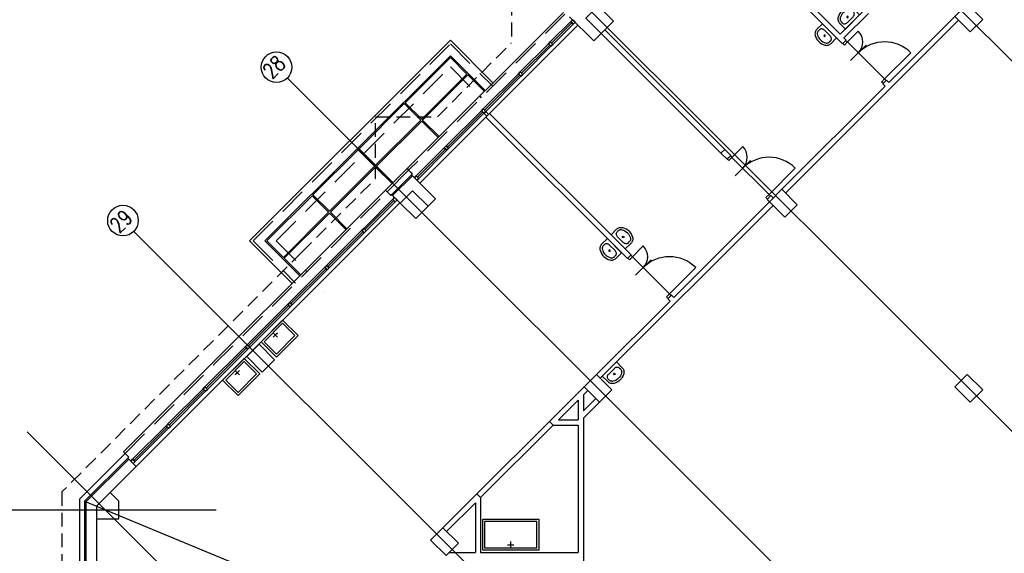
# Model space of a CAD drawing. Header units: centimetres. Extents: x -228435 to 111511, y -89367 to 428125.
# Tile 199 of 219: x -72505 to -49969, y 111798 to 124026. Entities that reach past the tile are written whole.
import ezdxf

# ---------------------------------------------------------------- set-up
doc = ezdxf.new("R2010")
doc.units = ezdxf.units.CM
doc.header["$LTSCALE"] = 50
doc.linetypes.add('DASHDOT2', pattern=[12.7, 6.35, -3.175, 0, -3.175])
doc.linetypes.add('HIDDEN', pattern=[9.525, 6.35, -3.175])
doc.layers.get('0').update_dxf_attribs({"color": 8})
for name, color, linetype in [('ARCH_INFO_OSIE_IST', 8, 'DASHDOT2'), ('ARCH_INFO_OSIE_OPISY_IST', 8, 'Continuous'), ('ARCH_MUROWANE_IST', 8, 'Continuous'), ('ARCH_NIEWIDOK_IST', 8, 'HIDDEN'), ('ARCH_OTWORY_WENTYLACJA_IST', 8, 'Continuous'), ('ARCH_WIDOK_IST', 8, 'Continuous'), ('ARCH_WYPOSAŻENIE_SANITARNE_IST', 8, 'Continuous'), ('ARCH_ŚLUSARKA_DRZWI_IST', 8, 'Continuous'), ('ARCH_ŚLUSARKA_OKNA_IST', 8, 'Continuous'), ('ARCH_ŻELBET_IST', 8, 'Continuous'), ('Osie rzutów$0$ARCH_INFO_OSIE_OPISY_IST', 8, 'Continuous')]:
    doc.layers.add(name, color=color, linetype=linetype)
doc.styles.add('ROMANS-250-CM', font='romans.shx', dxfattribs={"width": 0.8, "height": 50})

# ---------------------------------------------------------------- blocks, each defined once
blk = doc.blocks.new('umywalka')
at = {"ltscale": 0.3}
for p, q in [((0, -23), (0, 23)), ((0, 23), (17.8, 23)), ((7.2, -9.1), (7.2, 9.1)), ((7.2, 9.1), (7.2, 9.1)), ((14.3, 18), (17.8, 18)), ((14.3, -18), (17.8, -18)), ((0, -23), (17.8, -23))]:
    blk.add_line(p, q, dxfattribs=at)
for points in [[(17.8, 23), (19.8, 22.9), (21.7, 22.5), (23.6, 21.9), (25.4, 21), (27, 20), (28.4, 18.7), (29.7, 17.3), (30.8, 15.7)], [(7.2, 9.1), (7.3, 10.8), (7.7, 12.5), (8.4, 14), (9.3, 15.4), (10.3, 16.5), (11.5, 17.3), (12.9, 17.8), (14.3, 18)], [(17.8, 18), (19.1, 17.9), (20.3, 17.7), (21.5, 17.3), (22.6, 16.7), (23.7, 16.1), (24.6, 15.3), (25.4, 14.4), (26.1, 13.3)], [(26.1, 13.3), (27.7, 10.2), (28.8, 6.9), (29.5, 3.5), (29.7, 0), (29.5, -3.5), (28.8, -6.9), (27.7, -10.2), (26.1, -13.3)], [(30.8, 15.7), (32.6, 12), (33.9, 8.1), (34.7, 4.1), (35, 0), (34.7, -4.1), (33.9, -8.1), (32.6, -12), (30.8, -15.7)], [(14.3, -18), (12.9, -17.8), (11.5, -17.3), (10.3, -16.5), (9.3, -15.4), (8.4, -14), (7.7, -12.5), (7.3, -10.8), (7.2, -9.1)], [(26.1, -13.3), (25.4, -14.4), (24.6, -15.3), (23.7, -16.1), (22.6, -16.7), (21.5, -17.3), (20.3, -17.7), (19.1, -17.9), (17.8, -18)], [(30.8, -15.7), (29.7, -17.3), (28.4, -18.7), (27, -20), (25.4, -21), (23.6, -21.9), (21.7, -22.5), (19.8, -22.9), (17.8, -23)]]:
    blk.add_lwpolyline(points, dxfattribs=at)
blk.add_circle((16.1, 0), 1.75, dxfattribs=at)
blk = doc.blocks.new('Osie rzutów')
at = {"layer": 'ARCH_INFO_OSIE_IST', "ltscale": 10}
for p, q in [((8927.4, 19646.5), (4880.9, 15600)), ((9351.6, 19222.2), (5514.5, 15385)), ((9775.9, 18797.9), (6114.5, 15136.5)), ((6324.6, 17617.4), (8540.8, 15401.2)), ((5900.4, 17193.2), (8116.6, 14977)), ((5476.1, 16768.9), (9015.7, 13229.3)), ((5124.7, 16417.5), (6407.4, 15134.7)), ((4880.9, 15958.4), (5239.1, 15600.1)), ((5012.1, 15799.1), (5723.8, 15504.3)), ((4806.6, 15779.2), (5313.4, 15779.2))]:
    blk.add_line(p, q, dxfattribs=at)
at = {"layer": 'ARCH_INFO_OSIE_OPISY_IST'}
for centre in [(5451.4, 16793.6), (5099.9, 16442.2)]:
    blk.add_circle(centre, 35, dxfattribs=at)
at = {"layer": 'ARCH_INFO_OSIE_OPISY_IST', "style": 'ROMANS-250-CM', "width": 0.8}
for s, p in [('28', (5440.9, 16764.6)), ('29', (5091, 16411.4))]:
    blk.add_text(s, height=35, rotation=45, dxfattribs=at).set_placement(p)

msp = doc.modelspace()

# ---------------------------------------------------------------- linework, layer by layer
at = {"layer": 'ARCH_MUROWANE_IST', "ltscale": 4}
for p, q in [((-53806.60523, 123608.20261, 630), (-56913.25648, 126714.85387, 630)), ((-53724.2049, 123695.50791, 630), (-56828.40367, 126799.70668, 630)), ((-53165.59054, 124254.12227, 630), (-53724.2049, 123695.50791, 630)), ((-59918.4603, 124091.48771, 630), (-59366.91701, 123539.94442, 630)), ((-51015.98592, 124013.70596, 630), (-54975.7839, 120053.90799, 630)), ((-53080.73773, 124169.26945, 630), (-53639.35208, 123610.6551, 630)), ((-51100.83874, 124098.55877, 630), (-52614.04725, 122585.35026, 630)), ((-59197.21138, 123709.65005, 630), (-59366.91701, 123539.94442, 630)), ((-53809.05771, 123610.6551, 630), (-53724.2049, 123525.80228, 630)), ((-53724.2049, 123525.80228, 630), (-53671.17189, 123472.76927, 630)), ((-53671.17189, 123472.76927, 630), (-53586.31907, 123557.62209, 630)), ((-53586.31907, 123557.62209, 630), (-53639.35208, 123610.6551, 630)), ((-52751.93307, 122553.53046, 630), (-52667.08026, 122638.38327, 630)), ((-52667.08026, 122638.38327, 630), (-52614.04725, 122585.35026, 630)), ((-52698.90006, 122500.49745, 630), (-55060.63671, 120138.7608, 630)), ((-52751.93307, 122553.53046, 630), (-52698.90006, 122500.49745, 630)), ((-61834.71968, 121793.39067, 630), (-61749.86686, 121878.24348, 630)), ((-61834.71968, 121793.39067, 630), (-58592.63509, 118551.30608, 630)), ((-61749.86686, 121878.24348, 630), (-58507.78227, 118636.15889, 630)), ((-56453.63707, 120966.07573, 630), (-56368.78426, 121050.92855, 630)), ((-56368.78426, 121050.92855, 630), (-56230.89844, 120913.04273, 630)), ((-56315.75125, 120828.18991, 630), (-56453.63707, 120966.07573, 630)), ((-56453.63707, 120966.07573, 630), (-56453.63707, 120966.07573, 630)), ((-56230.89844, 120913.04273, 630), (-56315.75125, 120828.18991, 630)), ((-64097.46138, 120082.19226, 630), (-63602.48663, 120577.167, 630)), ((-63602.48663, 120577.167, 630), (-63539.74495, 120514.42533, 630)), ((-63602.48663, 120577.167, 630), (-63529.95919, 120504.63957, 630)), ((-63602.48663, 120577.167, 630), (-63545.67633, 120520.35671, 630)), ((-63602.48663, 120577.167, 630), (-63517.63382, 120492.31419, 630)), ((-63602.48663, 120577.167, 630), (-63517.63382, 120492.31419, 630)), ((-63602.48663, 120577.167, 630), (-63517.63382, 120492.31419, 630)), ((-64012.60856, 119997.33944, 630), (-63538.84702, 120471.10099, 630)), ((-63970.18216, 119997.33944, 630), (-63517.63382, 120449.88778, 630)), ((-63517.63382, 120492.31419, 630), (-63545.91809, 120464.02992, 630)), ((-63538.84702, 120471.10099, 630), (-62987.30373, 119919.5577, 630)), ((-64097.46138, 120082.19226, 630), (-64012.60856, 119997.33944, 630)), ((-64097.46138, 120082.19226, 630), (-64012.60856, 119997.33944, 630)), ((-64097.46138, 120082.19226, 630), (-64012.60856, 119997.33944, 630)), ((-64097.46138, 120082.19226, 630), (-64012.60856, 119997.33944, 630)), ((-64097.46138, 120082.19226, 630), (-64012.60856, 119997.33944, 630)), ((-64097.46138, 120082.19226, 630), (-64012.60856, 119997.33944, 630)), ((-64012.60856, 119997.33944, 630), (-63984.32429, 120025.62372, 630)), ((-63991.39536, 120018.55265, 630), (-63793.40546, 119820.56275, 630)), ((-63157.00936, 119749.85207, 630), (-62987.30373, 119919.5577, 630)), ((-55311.65962, 119993.80391, 630), (-55396.51243, 119908.9511, 630)), ((-55396.51243, 119908.9511, 630), (-55343.47943, 119855.91809, 630)), ((-55311.65962, 119993.80391, 630), (-55258.62661, 119940.7709, 630)), ((-55258.62661, 119771.06527, 630), (-59218.42459, 115811.2673, 630)), ((-55343.47943, 119855.91809, 630), (-57535.51045, 117663.88707, 630)), ((-58507.78227, 118636.15889, 630), (-58592.63509, 118551.30608, 630)), ((-58507.78227, 118636.15889, 630), (-58592.63509, 118551.30608, 630)), ((-57588.54346, 117716.92007, 630), (-57673.39627, 117632.06726, 630)), ((-57588.54346, 117716.92007, 630), (-57535.51045, 117663.88707, 630)), ((-57620.36326, 117579.03425, 630), (-59303.2774, 115896.12011, 630)), ((-57673.39627, 117632.06726, 630), (-57620.36326, 117579.03425, 630)), ((-59586.12011, 115613.2774, 630), (-60378.07971, 114821.31781, 630)), ((-59501.2673, 115528.42459, 630), (-59599.60208, 115430.08981, 630)), ((-59599.60208, 115430.08981, 630), (-59599.60208, 115062.39428, 630)), ((-59719.60208, 115310.08981, 630), (-60173.22689, 114856.46499, 630)), ((-59719.60208, 115310.08981, 630), (-59719.60208, 114856.46499, 630)), ((-59317.41954, 115344.57682, 630), (-59599.60208, 115062.39428, 630)), ((-59232.56672, 115259.72401, 630), (-59599.60208, 114892.68866, 630)), ((-60378.07971, 114821.31781, 630), (-60293.22689, 114736.46499, 630)), ((-60293.22689, 114736.46499, 630), (-59719.60208, 114736.46499, 630)), ((-60173.22689, 114856.46499, 630), (-59719.60208, 114856.46499, 630)), ((-59719.60208, 114736.46499, 630), (-59719.60208, 111820.96067, 630)), ((-59599.60208, 114892.68866, 630), (-59599.60208, 109720.96067, 630)), ((-70093.72688, 114085.92675, 630), (-71139.60208, 113040.05156, 630)), ((-70093.72688, 114085.92675, 630), (-70008.87407, 114001.07394, 630)), ((-70008.87407, 114001.07394, 630), (-71019.60208, 112990.34593, 630)), ((-70008.87407, 113958.64753, 630), (-70989.60208, 112977.91952, 630)), ((-69817.95524, 113810.15511, 630), (-70749.60208, 112878.50827, 630)), ((-70030.08727, 113979.86074, 630), (-69839.16844, 113788.9419, 630)), ((-62039.78064, 113159.61687, 630), (-62817.5981, 112381.79941, 630)), ((-62039.78064, 113159.61687, 630), (-61954.92783, 113074.76406, 630)), ((-71139.60208, 113040.05156, 630), (-71139.60208, 108990.96067, 630)), ((-71019.60208, 112990.34593, 630), (-71019.60208, 108990.96067, 630)), ((-70989.60208, 112977.91952, 630), (-70989.60208, 109020.96067, 630)), ((-62074.92783, 112954.76406, 630), (-62732.74529, 112296.9466, 630)), ((-62074.92783, 112954.76406, 630), (-62074.92783, 111820.96067, 630)), ((-61954.92783, 113074.76406, 630), (-61954.92783, 111820.96067, 630)), ((-70749.60208, 112878.50827, 630), (-70749.60208, 109590.96067, 630)), ((-62671.33006, 111820.96067, 630), (-62074.92783, 111820.96067, 630)), ((-61954.92783, 111820.96067, 630), (-59719.60208, 111820.96067, 630))]:
    msp.add_line(p, q, dxfattribs=at)
at = {"layer": 'ARCH_NIEWIDOK_IST'}
for p, q in [((-61247.82126, 124911.73178, 630), (-61247.82126, 123497.51822, 630)), ((-62944.87753, 121800.46195, 630), (-61247.82126, 123497.51822, 630)), ((-64359.0911, 120386.24838, 630), (-64359.0911, 121800.46195, 630)), ((-64359.0911, 121800.46195, 630), (-62944.87753, 121800.46195, 630)), ((-66049.07609, 118696.26297, 630), (-64359.0911, 120386.24796, 630)), ((-66049.07609, 118696.26297, 630), (-71539.60208, 113205.73698, 630)), ((-71539.60208, 113205.73698, 630), (-71539.60208, 102990.96067, 630))]:
    msp.add_line(p, q, dxfattribs=at)
at = {"layer": 'ARCH_NIEWIDOK_IST', "ltscale": 2}
for p, q in [((-60024.52632, 124155.12732, 630), (-63602.48663, 120577.167, 630)), ((-67159.23374, 118957.89248, 630), (-62647.89248, 123469.23374, 630)), ((-62647.89248, 123469.23374, 630), (-61679.15619, 122500.49745, 630)), ((-66635.97472, 118957.89248, 630), (-62647.89248, 122945.97472, 630)), ((-62647.89248, 122945.97472, 630), (-61940.78569, 122238.86794, 630)), ((-70093.72688, 114085.92675, 630), (-64097.46138, 120082.19226, 630)), ((-67159.23374, 118957.89248, 630), (-66190.49745, 117989.15619, 630)), ((-66635.97472, 118957.89248, 630), (-65928.86794, 118250.78569, 630))]:
    msp.add_line(p, q, dxfattribs=at)
at = {"layer": 'ARCH_OTWORY_WENTYLACJA_IST'}
for p, q in [((-56368.78426, 121050.92855, 630), (-59112.35857, 123794.50286, 630)), ((-56453.63707, 120966.07573, 630), (-59197.21138, 123709.65005, 630)), ((-62039.78064, 113159.61687, 630), (-60378.07971, 114821.31781, 630)), ((-61954.92783, 113074.76406, 630), (-60293.22689, 114736.46499, 630))]:
    msp.add_line(p, q, dxfattribs=at)
at = {"layer": 'ARCH_WIDOK_IST'}
for p, q in [((-60059.88166, 124190.48266, 630), (-63637.84197, 120612.52234, 630)), ((-59727.54147, 123900.56888, 630), (-63347.92819, 120280.18216, 630)), ((-67244.08655, 118957.89248, 630), (-62647.89248, 123554.08655, 630)), ((-62647.89248, 123554.08655, 630), (-61672.08512, 122578.2792, 630)), ((-66890.53316, 118957.89248, 630), (-62647.89248, 123200.53316, 630)), ((-63682.03614, 122123.96309, 630), (-62647.89248, 123158.10676, 630)), ((-62647.89248, 123200.53316, 630), (-61848.86181, 122401.5025, 630)), ((-62647.89248, 123158.10676, 630), (-62269.59035, 122779.80463, 630)), ((-63303.73401, 121745.66096, 630), (-62269.59035, 122779.80463, 630)), ((-63282.52081, 121724.44776, 630), (-62248.37714, 122758.59142, 630)), ((-62248.37714, 122758.59142, 630), (-61870.07502, 122380.2893, 630)), ((-64737.39301, 121068.60622, 630), (-63703.24935, 122102.74988, 630)), ((-63703.24935, 122102.74988, 630), (-63324.94722, 121724.44776, 630)), ((-63682.03614, 122123.96309, 630), (-63303.73401, 121745.66096, 630)), ((-61838.25521, 121924.20542, 630), (-61771.08007, 121857.03028, 630)), ((-64359.0911, 120690.30388, 630), (-63324.94722, 121724.44776, 630)), ((-64337.87768, 120669.09089, 630), (-63303.73401, 121703.23455, 630)), ((-63303.73401, 121703.23455, 630), (-62925.43189, 121324.93243, 630)), ((-63282.52081, 121724.44776, 630), (-62904.21868, 121346.14563, 630)), ((-61880.68162, 121881.77902, 630), (-61813.50647, 121814.60387, 630)), ((-65792.74988, 120013.24935, 630), (-64758.60622, 121047.39301, 630)), ((-64758.60622, 121047.39301, 630), (-64380.30409, 120669.09089, 630)), ((-64737.39301, 121068.60622, 630), (-64359.0911, 120690.3043, 630)), ((-70129.08222, 114121.28209, 630), (-63637.84197, 120612.52234, 630)), ((-65414.44776, 119634.94722, 630), (-64380.30409, 120669.09089, 630)), ((-65393.23455, 119613.73401, 630), (-64359.0911, 120647.87747, 630)), ((-64359.0911, 120647.87789, 630), (-63980.78876, 120269.57555, 630)), ((-64337.87768, 120669.09089, 630), (-63959.57555, 120290.78876, 630)), ((-63637.84197, 120612.52234, 630), (-63602.48663, 120577.167, 630)), ((-64132.81672, 120117.5476, 630), (-64097.46138, 120082.19226, 630)), ((-66848.10676, 118957.89248, 630), (-65813.96309, 119992.03614, 630)), ((-65813.96309, 119992.03614, 630), (-65435.66096, 119613.73401, 630)), ((-65792.74988, 120013.24935, 630), (-65414.44776, 119634.94722, 630)), ((-63800.47653, 119827.63382, 630), (-65455.1064, 118173.00395, 630)), ((-66469.80463, 118579.59035, 630), (-65435.66096, 119613.73401, 630)), ((-66448.59142, 118558.37714, 630), (-65414.44776, 119592.52081, 630)), ((-65414.44776, 119592.52081, 630), (-65036.14563, 119214.21868, 630)), ((-65393.23455, 119613.73401, 630), (-65014.93243, 119235.43189, 630)), ((-67244.08655, 118957.89248, 630), (-66268.2792, 117982.08512, 630)), ((-66890.53316, 118957.89248, 630), (-66091.5025, 118158.86181, 630)), ((-66848.10676, 118957.89248, 630), (-66469.80463, 118579.59035, 630)), ((-66448.59142, 118558.37714, 630), (-66070.2893, 118180.07502, 630)), ((-65455.1064, 118173.00395, 630), (-69817.95524, 113810.15511, 630)), ((-70129.08222, 114121.28209, 630), (-70093.72688, 114085.92675, 630))]:
    msp.add_line(p, q, dxfattribs=at)
at = {"layer": 'ARCH_WYPOSAŻENIE_SANITARNE_IST'}
for p, q in [((-66604.52719, 116853.75839, 630), (-66704.37263, 116753.91295, 630)), ((-66604.52719, 116753.91295, 630), (-66704.37263, 116853.75839, 630)), ((-66654.44991, 116803.83567, 630), (-66604.52719, 116853.75839, 630)), ((-66654.44991, 116803.83567, 630), (-66604.52719, 116753.91295, 630)), ((-67572.39979, 115885.88578, 630), (-67472.55435, 115985.73123, 630)), ((-67472.55435, 115885.88578, 630), (-67572.39979, 115985.73123, 630)), ((-67522.47707, 115935.80851, 630), (-67572.39979, 115885.88578, 630)), ((-67522.47707, 115935.80851, 630), (-67472.55435, 115885.88578, 630)), ((-61265.95876, 111925.80919, 630), (-61265.95876, 112065.54735, 630)), ((-61336.56015, 111994.94596, 630), (-61195.35737, 111994.94596, 630))]:
    msp.add_line(p, q, dxfattribs=at)
at = {"layer": 'ARCH_WYPOSAŻENIE_SANITARNE_IST', "elevation": 630}
for points in [[(-66628.30971, 116292.69386), (-66133.33496, 116787.6686), (-66486.88835, 117141.222), (-66981.8631, 116646.24725)], [(-66628.30971, 116363.40454), (-66204.04564, 116787.6686), (-66486.88835, 117070.51132), (-66911.15242, 116646.24725)], [(-67011.33526, 115909.6683), (-67506.31001, 115414.69355), (-67859.8634, 115768.24694), (-67364.88865, 116263.22169)], [(-67082.04594, 115909.6683), (-67506.31001, 115485.40423), (-67789.15272, 115768.24694), (-67364.88865, 116192.51101)], [(-61915.95876, 111875.80919), (-60615.95876, 111875.80919), (-60615.95876, 112575.80919), (-61915.95876, 112575.80919)], [(-61865.95876, 111925.80919), (-60665.95876, 111925.80919), (-60665.95876, 112525.80919), (-61865.95876, 112525.80919)]]:
    msp.add_lwpolyline(points, close=True, dxfattribs=at)
at = {"layer": 'ARCH_ŚLUSARKA_DRZWI_IST'}
for p, q in [((-53558.0348, 123515.19568, 630), (-53310.54743, 123762.68305, 630)), ((-53558.0348, 123515.19568, 630), (-52709.50667, 122666.66754, 630)), ((-53487.32413, 123090.93161, 630), (-53133.77073, 123444.485, 630)), ((-52709.50667, 122666.66754, 630), (-52108.4659, 123267.70831, 630)), ((-56202.61416, 120870.61632, 630), (-55955.12679, 121118.10369, 630)), ((-56202.61416, 120870.61632, 630), (-55354.08603, 120022.08818, 630)), ((-56131.90349, 120446.35225, 630), (-55778.3501, 120799.90564, 630)), ((-55354.08603, 120022.08818, 630), (-54753.04526, 120623.12895, 630)), ((-58479.498, 118593.73248, 630), (-58232.01063, 118841.21986, 630)), ((-58479.498, 118593.73248, 630), (-57630.96986, 117745.20435, 630)), ((-58408.78732, 118169.46841, 630), (-58055.23393, 118523.0218, 630)), ((-57630.96986, 117745.20435, 630), (-57029.9291, 118346.24511, 630))]:
    msp.add_line(p, q, dxfattribs=at)
at = {"layer": 'ARCH_ŚLUSARKA_DRZWI_IST', "elevation": 630}
for points in [[(-53628.74548, 123444.485), (-53664.10082, 123479.84034), (-53593.39014, 123550.55102), (-53558.0348, 123515.19568)], [(-52744.862, 122560.60153), (-52780.21734, 122595.95686), (-52709.50667, 122666.66754), (-52674.15133, 122631.3122)], [(-56273.32484, 120799.90564), (-56308.68018, 120835.26098), (-56237.9695, 120905.97166), (-56202.61416, 120870.61632)], [(-55389.44137, 119916.02216), (-55424.79671, 119951.3775), (-55354.08603, 120022.08818), (-55318.73069, 119986.73284)], [(-58550.20868, 118523.0218), (-58585.56402, 118558.37714), (-58514.85334, 118629.08782), (-58479.498, 118593.73248)], [(-57666.3252, 117639.13833), (-57701.68054, 117674.49367), (-57630.96986, 117745.20435), (-57595.61452, 117709.84901)]]:
    msp.add_lwpolyline(points, close=True, dxfattribs=at)
at = {"layer": 'ARCH_ŚLUSARKA_DRZWI_IST'}
for centre, radius, start, end in [((-53558.0348, 123515.19568, 630), 350, 315, 45), ((-52709.50667, 122666.66754, 630), 850, 45, 135), ((-56202.61416, 120870.61632, 630), 350, 315, 45), ((-55354.08603, 120022.08818, 630), 850, 45, 135), ((-58479.498, 118593.73248, 630), 350, 315, 45), ((-57630.96986, 117745.20435, 630), 850, 45, 135)]:
    msp.add_arc(centre, radius, start, end, dxfattribs=at)
at = {"layer": 'ARCH_ŚLUSARKA_OKNA_IST'}
for p, q in [((-60332.11777, 123486.91141, 630), (-59865.42729, 123953.60188, 630)), ((-61018.01134, 122801.01783, 630), (-60374.54417, 123444.485, 630)), ((-61866.53948, 121952.48969, 630), (-61060.43775, 122758.59142, 630)), ((-61908.96589, 121910.06329, 630), (-62715.06762, 121103.96156, 630)), ((-63400.9612, 120418.06798, 630), (-62757.49403, 121061.53515, 630)), ((-64603.04273, 119215.98645, 630), (-63938.36235, 119880.66682, 630)), ((-65451.57086, 118367.45831, 630), (-64645.46913, 119173.56004, 630)), ((-66300.099, 117518.93018, 630), (-65493.99727, 118325.03191, 630)), ((-67268.83529, 116550.19389, 630), (-66342.52541, 117476.50377, 630)), ((-68237.57158, 115581.4576, 630), (-67311.2617, 116507.76748, 630)), ((-69084.76543, 114734.26374, 630), (-68279.99799, 115539.03119, 630)), ((-69127.19184, 114691.83734, 630), (-69892.20145, 113926.82773, 630)), ((-69962.91213, 113912.68559, 630), (-69906.34358, 113856.11705, 630))]:
    msp.add_line(p, q, dxfattribs=at)
at = {"layer": 'ARCH_ŚLUSARKA_OKNA_IST', "elevation": 630}
for points in [[(-60360.40204, 123515.19568), (-59893.71156, 123981.88616), (-59837.14302, 123925.31761), (-60303.8335, 123458.62714)], [(-59851.28516, 124024.31256), (-59893.71156, 123981.88616), (-59837.14302, 123925.31761), (-59794.71661, 123967.74402)], [(-59851.28516, 124024.31256), (-59893.71156, 123981.88616), (-59837.14302, 123925.31761), (-59794.71661, 123967.74402)], [(-59851.28516, 124024.31256), (-59893.71156, 123981.88616), (-59837.14302, 123925.31761), (-59794.71661, 123967.74402)], [(-59851.28516, 124024.31256), (-59893.71156, 123981.88616), (-59837.14302, 123925.31761), (-59794.71661, 123967.74402)], [(-59851.28516, 124024.31256), (-59893.71156, 123981.88616), (-59837.14302, 123925.31761), (-59794.71661, 123967.74402)], [(-59893.71156, 123981.88616), (-59851.28516, 124024.31256), (-59794.71661, 123967.74402), (-59837.14302, 123925.31761)], [(-59851.28516, 124024.31256), (-59893.71156, 123981.88616), (-59837.14302, 123925.31761), (-59794.71661, 123967.74402)], [(-60360.40204, 123515.19568), (-60402.82845, 123472.76927), (-60346.2599, 123416.20073), (-60303.8335, 123458.62714)], [(-60360.40204, 123515.19568), (-60402.82845, 123472.76927), (-60346.2599, 123416.20073), (-60303.8335, 123458.62714)], [(-60360.40204, 123515.19568), (-60402.82845, 123472.76927), (-60346.2599, 123416.20073), (-60303.8335, 123458.62714)], [(-60360.40204, 123515.19568), (-60402.82845, 123472.76927), (-60346.2599, 123416.20073), (-60303.8335, 123458.62714)], [(-60360.40204, 123515.19568), (-60402.82845, 123472.76927), (-60346.2599, 123416.20073), (-60303.8335, 123458.62714)], [(-60402.82845, 123472.76927), (-60360.40204, 123515.19568), (-60303.8335, 123458.62714), (-60346.2599, 123416.20073)], [(-60360.40204, 123515.19568), (-60402.82845, 123472.76927), (-60346.2599, 123416.20073), (-60303.8335, 123458.62714)], [(-60402.82845, 123472.76927), (-60360.40204, 123515.19568), (-60303.8335, 123458.62714), (-60346.2599, 123416.20073)], [(-60360.40204, 123515.19568), (-60402.82845, 123472.76927), (-60346.2599, 123416.20073), (-60303.8335, 123458.62714)], [(-60360.40204, 123515.19568), (-60402.82845, 123472.76927), (-60346.2599, 123416.20073), (-60303.8335, 123458.62714)], [(-61046.29562, 122829.3021), (-60402.82845, 123472.76927), (-60346.2599, 123416.20073), (-60989.72707, 122772.73356)], [(-61088.72202, 122786.8757), (-61046.29562, 122829.3021), (-60989.72707, 122772.73356), (-61032.15348, 122730.30715)], [(-61046.29562, 122829.3021), (-61088.72202, 122786.8757), (-61032.15348, 122730.30715), (-60989.72707, 122772.73356)], [(-61046.29562, 122829.3021), (-61088.72202, 122786.8757), (-61032.15348, 122730.30715), (-60989.72707, 122772.73356)], [(-61894.82375, 121980.77397), (-61088.72202, 122786.8757), (-61032.15348, 122730.30715), (-61838.25521, 121924.20542)], [(-61937.25016, 121938.34756), (-62743.35189, 121132.24583), (-62686.78335, 121075.67729), (-61880.68162, 121881.77902)], [(-61894.82375, 121980.77397), (-61937.25016, 121938.34756), (-61880.68162, 121881.77902), (-61838.25521, 121924.20542)], [(-61894.82375, 121980.77397), (-61937.25016, 121938.34756), (-61880.68162, 121881.77902), (-61838.25521, 121924.20542)], [(-61894.82375, 121980.77397), (-61937.25016, 121938.34756), (-61880.68162, 121881.77902), (-61838.25521, 121924.20542)], [(-61937.25016, 121938.34756), (-61894.82375, 121980.77397), (-61838.25521, 121924.20542), (-61880.68162, 121881.77902)], [(-61894.82375, 121980.77397), (-61937.25016, 121938.34756), (-61880.68162, 121881.77902), (-61838.25521, 121924.20542)], [(-61894.82375, 121980.77397), (-61937.25016, 121938.34756), (-61880.68162, 121881.77902), (-61838.25521, 121924.20542)], [(-63429.24547, 120446.35225), (-62785.7783, 121089.81942), (-62729.20976, 121033.25088), (-63372.67693, 120389.78371)], [(-62743.35189, 121132.24583), (-62785.7783, 121089.81942), (-62729.20976, 121033.25088), (-62686.78335, 121075.67729)], [(-62743.35189, 121132.24583), (-62785.7783, 121089.81942), (-62729.20976, 121033.25088), (-62686.78335, 121075.67729)], [(-62743.35189, 121132.24583), (-62785.7783, 121089.81942), (-62729.20976, 121033.25088), (-62686.78335, 121075.67729)], [(-62743.35189, 121132.24583), (-62785.7783, 121089.81942), (-62729.20976, 121033.25088), (-62686.78335, 121075.67729)], [(-62743.35189, 121132.24583), (-62785.7783, 121089.81942), (-62729.20976, 121033.25088), (-62686.78335, 121075.67729)], [(-62743.35189, 121132.24583), (-62785.7783, 121089.81942), (-62729.20976, 121033.25088), (-62686.78335, 121075.67729)], [(-62785.7783, 121089.81942), (-62743.35189, 121132.24583), (-62686.78335, 121075.67729), (-62729.20976, 121033.25088)], [(-62743.35189, 121132.24583), (-62785.7783, 121089.81942), (-62729.20976, 121033.25088), (-62686.78335, 121075.67729)], [(-63429.24547, 120446.35225), (-63471.67188, 120403.92584), (-63415.10333, 120347.3573), (-63372.67693, 120389.78371)], [(-63429.24547, 120446.35225), (-63471.67188, 120403.92584), (-63415.10333, 120347.3573), (-63372.67693, 120389.78371)], [(-63429.24547, 120446.35225), (-63471.67188, 120403.92584), (-63415.10333, 120347.3573), (-63372.67693, 120389.78371)], [(-63429.24547, 120446.35225), (-63471.67188, 120403.92584), (-63415.10333, 120347.3573), (-63372.67693, 120389.78371)], [(-63429.24547, 120446.35225), (-63471.67188, 120403.92584), (-63415.10333, 120347.3573), (-63372.67693, 120389.78371)], [(-63471.67188, 120403.92584), (-63429.24547, 120446.35225), (-63372.67693, 120389.78371), (-63415.10333, 120347.3573)], [(-63429.24547, 120446.35225), (-63471.67188, 120403.92584), (-63415.10333, 120347.3573), (-63372.67693, 120389.78371)], [(-63471.67188, 120403.92584), (-63429.24547, 120446.35225), (-63372.67693, 120389.78371), (-63415.10333, 120347.3573)], [(-63429.24547, 120446.35225), (-63471.67188, 120403.92584), (-63415.10333, 120347.3573), (-63372.67693, 120389.78371)], [(-63429.24547, 120446.35225), (-63471.67188, 120403.92584), (-63415.10333, 120347.3573), (-63372.67693, 120389.78371)], [(-64631.327, 119244.27072), (-63924.22022, 119951.3775), (-63867.65167, 119894.80896), (-64574.75845, 119187.70218)], [(-63966.64662, 119908.9511), (-63924.22022, 119951.3775), (-63867.65167, 119894.80896), (-63910.07808, 119852.38255)], [(-64673.7534, 119201.84431), (-64631.327, 119244.27072), (-64574.75845, 119187.70218), (-64617.18486, 119145.27577)], [(-64631.327, 119244.27072), (-64673.7534, 119201.84431), (-64617.18486, 119145.27577), (-64574.75845, 119187.70218)], [(-65479.85513, 118395.74258), (-64673.7534, 119201.84431), (-64617.18486, 119145.27577), (-65423.28659, 118339.17404)], [(-66328.38327, 117547.21445), (-65522.28154, 118353.31618), (-65465.713, 118296.74764), (-66271.81473, 117490.6459)], [(-65522.28154, 118353.31618), (-65479.85513, 118395.74258), (-65423.28659, 118339.17404), (-65465.713, 118296.74764)], [(-65479.85513, 118395.74258), (-65522.28154, 118353.31618), (-65465.713, 118296.74764), (-65423.28659, 118339.17404)], [(-67297.11956, 116578.47816), (-66370.80968, 117504.78804), (-66314.24114, 117448.2195), (-67240.55102, 116521.90961)], [(-66370.80968, 117504.78804), (-66328.38327, 117547.21445), (-66271.81473, 117490.6459), (-66314.24114, 117448.2195)], [(-66328.38327, 117547.21445), (-66370.80968, 117504.78804), (-66314.24114, 117448.2195), (-66271.81473, 117490.6459)], [(-68265.85585, 115609.74187), (-67339.54597, 116536.05175), (-67282.97743, 116479.48321), (-68209.28731, 115553.17332)], [(-67297.11956, 116578.47816), (-67339.54597, 116536.05175), (-67282.97743, 116479.48321), (-67240.55102, 116521.90961)], [(-67297.11956, 116578.47816), (-67339.54597, 116536.05175), (-67282.97743, 116479.48321), (-67240.55102, 116521.90961)], [(-67339.54597, 116536.05175), (-67297.11956, 116578.47816), (-67240.55102, 116521.90961), (-67282.97743, 116479.48321)], [(-67297.11956, 116578.47816), (-67339.54597, 116536.05175), (-67282.97743, 116479.48321), (-67240.55102, 116521.90961)], [(-67297.11956, 116578.47816), (-67339.54597, 116536.05175), (-67282.97743, 116479.48321), (-67240.55102, 116521.90961)], [(-68308.28226, 115567.31546), (-68265.85585, 115609.74187), (-68209.28731, 115553.17332), (-68251.71372, 115510.74692)], [(-68265.85585, 115609.74187), (-68308.28226, 115567.31546), (-68251.71372, 115510.74692), (-68209.28731, 115553.17332)], [(-69113.0497, 114762.54801), (-68308.28226, 115567.31546), (-68251.71372, 115510.74692), (-69056.48116, 114705.97947)], [(-69155.47611, 114720.12161), (-69920.48572, 113955.112), (-69863.91718, 113898.54346), (-69098.90757, 114663.55306)], [(-69113.0497, 114762.54801), (-69155.47611, 114720.12161), (-69098.90757, 114663.55306), (-69056.48116, 114705.97947)], [(-69920.48572, 113955.112), (-69962.91213, 113912.68559), (-69906.34358, 113856.11705), (-69863.91718, 113898.54346)], [(-69962.91213, 113912.68559), (-69920.48572, 113955.112), (-69863.91718, 113898.54346), (-69906.34358, 113856.11705)], [(-69920.48572, 113955.112), (-69962.91213, 113912.68559), (-69906.34358, 113856.11705), (-69863.91718, 113898.54346)]]:
    msp.add_lwpolyline(points, close=True, dxfattribs=at)
at = {"layer": 'ARCH_ŻELBET_IST'}
for p, q in [((-70739.20415, 112888.90619, 630), (-70437.49762, 113190.61273, 630)), ((-70239.20415, 112992.31927, 630), (-70437.49762, 113190.61273, 630)), ((-70239.20415, 112592.31927, 630), (-70239.20415, 112992.31927, 630)), ((-70749.60208, 112592.31927, 630), (-70239.20415, 112592.31927, 630))]:
    msp.add_line(p, q, dxfattribs=at)
at = {"layer": 'ARCH_ŻELBET_IST', "elevation": 630}
for points in [[(-59550.76477, 124063.20344), (-59267.92206, 124346.04615), (-58914.36867, 123992.49276), (-59197.21138, 123709.65005)], [(-50747.28535, 123745.00538), (-50464.44264, 124027.8481), (-50817.99603, 124381.40149), (-51100.83874, 124098.55877)], [(-54989.92604, 119502.3647), (-54707.08332, 119785.20741), (-55060.63671, 120138.7608), (-55343.47943, 119855.91809)], [(-63793.40546, 119820.56275), (-63510.56275, 120103.40546), (-63157.00936, 119749.85207), (-63439.85207, 119467.00936)], [(-67307.72616, 116306.24205), (-67024.88345, 116589.08476), (-66671.33006, 116235.53137), (-66954.17277, 115952.68866)], [(-59232.56672, 115259.72401), (-58949.72401, 115542.56672), (-59303.2774, 115896.12011), (-59586.12011, 115613.2774)], [(-50747.28535, 115259.72401), (-50464.44264, 115542.56672), (-50817.99603, 115896.12011), (-51100.83874, 115613.2774)], [(-62746.88742, 111745.40331), (-62464.04471, 112028.24602), (-62817.5981, 112381.79941), (-63100.44082, 112098.9567)]]:
    msp.add_lwpolyline(points, close=True, dxfattribs=at)

# ---------------------------------------------------------------- block references
at = {"layer": 'ARCH_WYPOSAŻENIE_SANITARNE_IST', "yscale": 10, "zscale": 10}
for p, xscale, rotation in [((-53444.89772, 123974.81509, 630), -10.00000000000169, 315.0000000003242), ((-53969.23625, 123770.83364, 630), -10.00000000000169, 44.99999999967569), ((-58805.84663, 118934.22325, 630), 10.00000000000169, 44.99999999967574), ((-58890.69945, 118849.37044, 630), -10.00000000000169, 44.99999999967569), ((-59008.87932, 116020.81257, 630), 10.00000000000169, 315.0000000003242)]:
    msp.add_blockref('umywalka', p, dxfattribs=dict(at, xscale=xscale, rotation=rotation))
at = {"layer": 'Osie rzutów$0$ARCH_INFO_OSIE_OPISY_IST', "xscale": 10, "yscale": 10, "zscale": 10}
msp.add_blockref('Osie rzutów', (-121140, -45000, 630), dxfattribs=at)

doc.saveas('drawing.dxf')
